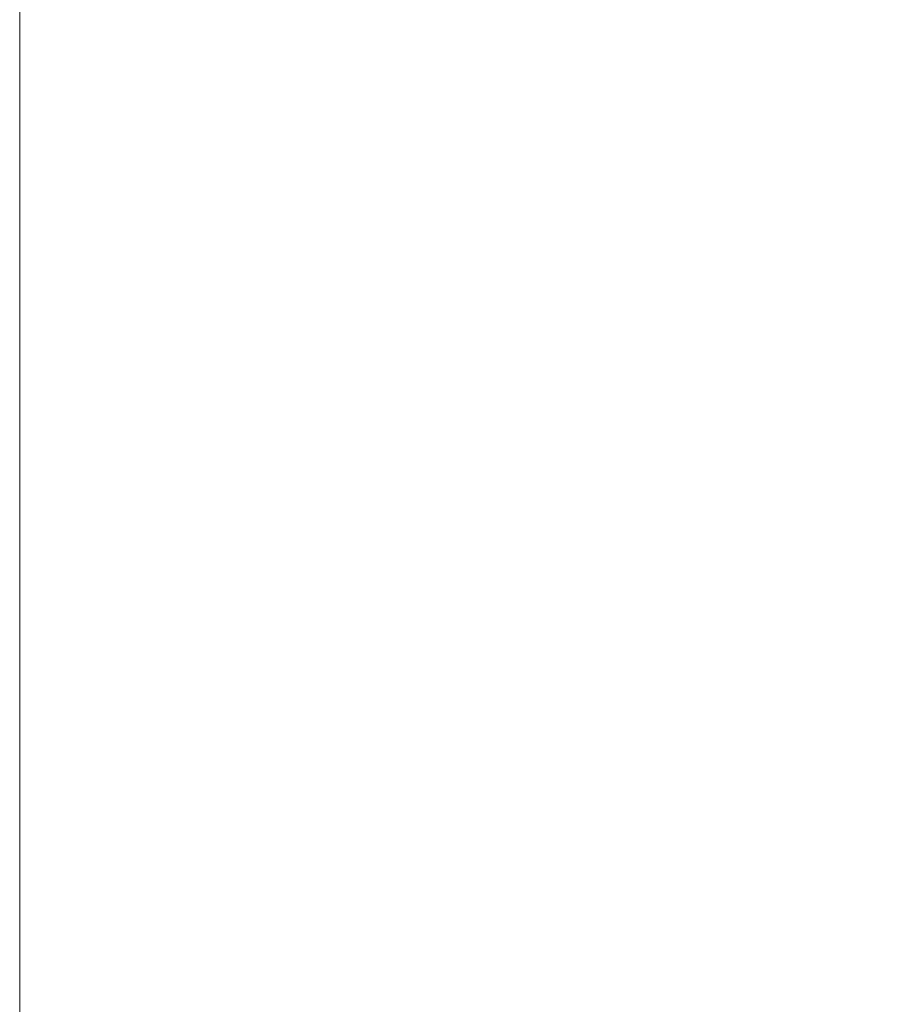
# Model space of a CAD drawing. Extents: x -388 to 987, y 70 to 322.
# Tile 2 of 16: x -388 to -320, y 177 to 254. Entities that reach past the tile are written whole.
import ezdxf

# ---------------------------------------------------------------- set-up
doc = ezdxf.new("R2010")
doc.units = 0
doc.header["$MEASUREMENT"] = 0
doc.layers.add('B_ANNO_NOPLOT', color=47, linetype='Continuous', lineweight=18, plot=False)

# ---------------------------------------------------------------- blocks, each defined once
blk = doc.blocks.new('*U127')
at = {"layer": 'B_ANNO_NOPLOT', "transparency": 33554687, "flags": 128}
blk.add_lwpolyline([(0, 0), (0, 252), (323.9277, 252), (323.9277, 238.8552), (378, 238.8552), (378, 40.4996), (316.5708, 40.4996), (316.5708, 0)], close=True, dxfattribs=at)

msp = doc.modelspace()

# ---------------------------------------------------------------- block references
msp.add_blockref('*U127', (-387.987, 70.014))

doc.saveas('drawing.dxf')
